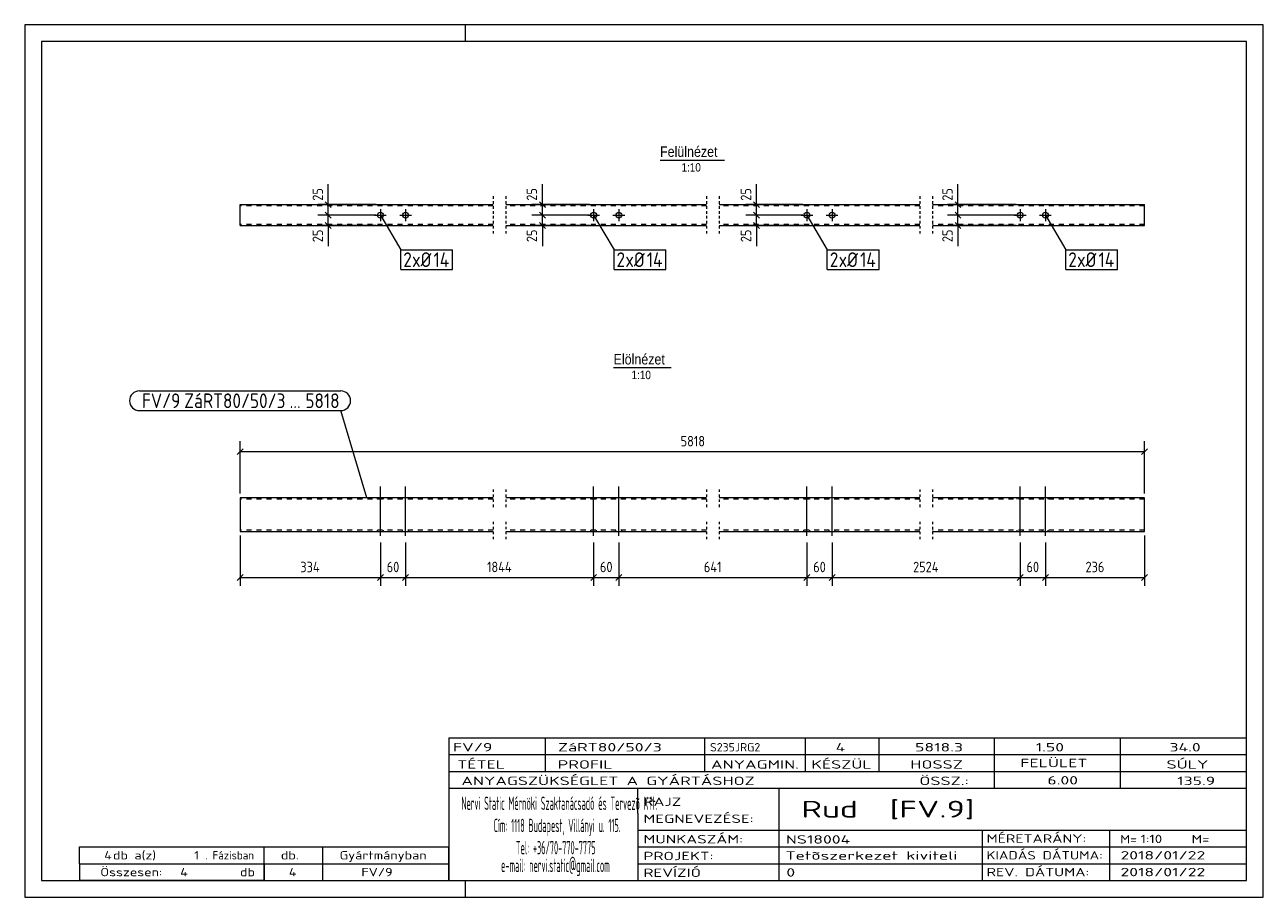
# Model space of a CAD drawing. Header units: millimetres. Extents: x 1 to 296, y 1 to 209.
import ezdxf

# ---------------------------------------------------------------- set-up
doc = ezdxf.new("R2010")
doc.units = ezdxf.units.MM
doc.header["$LTSCALE"] = 0.6
for name, pattern in [('XKITLINE00', [0]), ('XKITLINE01', [4, 1, -1, 1, -1]), ('XKITLINE02', [4, 2, -2])]:
    doc.linetypes.add(name, pattern=pattern)
for name, color, linetype, lineweight in [('Bolt', 7, 'Continuous', 0), ('BoltMark', 3, 'Continuous', 0), ('DrawingSheet', 5, 'Continuous', 0), ('OtherObjectType', 1, 'Continuous', 0), ('Part', 2, 'Continuous', 0), ('PartMark', 3, 'Continuous', 0), ('Z-DIMENSIONS', 1, 'Continuous', 0)]:
    doc.layers.add(name, color=color, linetype=linetype, lineweight=lineweight)
doc.styles.add('ARIAL', font='ARIAL.TTF')
doc.styles.add('ISOCPEUR', font='ISOCPEUR.TTF')

msp = doc.modelspace()

# ---------------------------------------------------------------- linework, layer by layer
at = {"layer": 'Bolt', "color": 3, "linetype": 'XKITLINE00', "lineweight": 0}
for p, q in [((84.31, 163.61), (87.11, 163.61)), ((85.71, 165.01), (85.71, 162.21)), ((90.31, 163.61), (93.11, 163.61)), ((91.71, 165.01), (91.71, 162.21)), ((135.11, 163.61), (137.91, 163.61)), ((136.51, 165.01), (136.51, 162.21)), ((141.11, 163.61), (143.91, 163.61)), ((142.51, 165.01), (142.51, 162.21)), ((185.91, 163.61), (188.71, 163.61)), ((187.31, 165.01), (187.31, 162.21)), ((191.91, 163.61), (194.71, 163.61)), ((193.31, 165.01), (193.31, 162.21)), ((236.71, 163.61), (239.51, 163.61)), ((238.11, 165.01), (238.11, 162.21)), ((242.71, 163.61), (245.51, 163.61)), ((244.11, 165.01), (244.11, 162.21)), ((85.71, 87.18), (85.71, 98.93)), ((91.71, 87.18), (91.71, 98.93)), ((136.51, 87.18), (136.51, 98.93)), ((142.51, 87.18), (142.51, 98.93)), ((187.31, 87.18), (187.31, 98.93)), ((193.31, 87.18), (193.31, 98.93)), ((238.11, 87.18), (238.11, 98.93)), ((244.11, 87.18), (244.11, 98.93)), ((85.01, 95.93), (85.01, 96.23)), ((86.41, 95.93), (86.41, 96.23)), ((91.01, 95.93), (91.01, 96.23)), ((92.41, 95.93), (92.41, 96.23)), ((135.81, 95.93), (135.81, 96.23)), ((137.21, 95.93), (137.21, 96.23)), ((141.81, 95.93), (141.81, 96.23)), ((143.21, 95.93), (143.21, 96.23)), ((186.61, 95.93), (186.61, 96.23)), ((188.01, 95.93), (188.01, 96.23)), ((192.61, 95.93), (192.61, 96.23)), ((194.01, 95.93), (194.01, 96.23)), ((237.41, 95.93), (237.41, 96.23)), ((238.81, 95.93), (238.81, 96.23)), ((243.41, 95.93), (243.41, 96.23)), ((244.81, 95.93), (244.81, 96.23)), ((85.01, 88.23), (85.01, 88.53)), ((86.41, 88.23), (86.41, 88.53)), ((91.01, 88.23), (91.01, 88.53)), ((92.41, 88.23), (92.41, 88.53)), ((135.81, 88.23), (135.81, 88.53)), ((137.21, 88.23), (137.21, 88.53)), ((141.81, 88.23), (141.81, 88.53)), ((143.21, 88.23), (143.21, 88.53)), ((186.61, 88.23), (186.61, 88.53)), ((188.01, 88.23), (188.01, 88.53)), ((192.61, 88.23), (192.61, 88.53)), ((194.01, 88.23), (194.01, 88.53)), ((237.41, 88.23), (237.41, 88.53)), ((238.81, 88.23), (238.81, 88.53)), ((243.41, 88.23), (243.41, 88.53)), ((244.81, 88.23), (244.81, 88.53))]:
    msp.add_line(p, q, dxfattribs=at)
for centre in [(85.71, 163.61), (91.71, 163.61), (136.51, 163.61), (142.51, 163.61), (187.31, 163.61), (193.31, 163.61), (238.11, 163.61), (244.11, 163.61)]:
    msp.add_circle(centre, 0.7, dxfattribs=at)
at = {"layer": 'BoltMark', "color": 7, "linetype": 'XKITLINE00', "lineweight": 0}
for p, q in [((85.71, 163.61), (90.56, 155.34)), ((136.51, 163.61), (141.36, 155.34)), ((187.31, 163.61), (192.16, 155.34)), ((244.11, 163.61), (248.96, 155.34)), ((90.56, 155.34), (102.88, 155.34)), ((90.56, 150.64), (90.56, 155.34)), ((102.88, 150.64), (102.88, 155.34)), ((141.36, 155.34), (153.68, 155.34)), ((141.36, 150.64), (141.36, 155.34)), ((153.68, 150.64), (153.68, 155.34)), ((192.16, 155.34), (204.48, 155.34)), ((192.16, 150.64), (192.16, 155.34)), ((204.48, 150.64), (204.48, 155.34)), ((248.96, 155.34), (261.28, 155.34)), ((248.96, 150.64), (248.96, 155.34)), ((261.28, 150.64), (261.28, 155.34)), ((90.56, 150.64), (102.88, 150.64)), ((141.36, 150.64), (153.68, 150.64)), ((192.16, 150.64), (204.48, 150.64)), ((248.96, 150.64), (261.28, 150.64))]:
    msp.add_line(p, q, dxfattribs=at)
at = {"layer": 'DrawingSheet', "color": 2, "linetype": 'XKITLINE00', "lineweight": 0}
for p, q in [((296, 209), (1, 209)), ((1, 209), (1, 1)), ((106, 205), (106, 209)), ((296, 1), (296, 209)), ((106, 1), (106, 5)), ((1, 1), (296, 1))]:
    msp.add_line(p, q, dxfattribs=at)
at = {"layer": 'DrawingSheet', "color": 3, "linetype": 'XKITLINE00', "lineweight": 0}
for p, q in [((292, 205), (5, 205)), ((5, 205), (5, 5)), ((292, 5), (292, 205)), ((5, 5), (292, 5))]:
    msp.add_line(p, q, dxfattribs=at)
at = {"layer": 'OtherObjectType', "color": 6, "linetype": 'XKITLINE00', "lineweight": 0}
for p, q in [((152.32, 176.75), (167.7, 176.75)), ((141.26, 127.26), (154.98, 127.26))]:
    msp.add_line(p, q, dxfattribs=at)
at = {"layer": 'OtherObjectType', "color": 7, "linetype": 'XKITLINE00', "lineweight": 0}
for p, q in [((102, 39), (292, 39)), ((102, 39), (102, 35)), ((102, 39), (292, 39)), ((125, 35), (125, 39)), ((163, 35), (163, 39)), ((187, 35), (187, 39)), ((204.5, 35), (204.5, 39)), ((232, 35), (232, 39)), ((262, 35), (262, 39)), ((292, 35), (292, 39)), ((102, 35), (292, 35)), ((102, 35), (102, 5)), ((102, 35), (292, 35)), ((125, 31), (125, 35)), ((163, 31), (163, 35)), ((187, 31), (187, 35)), ((204.5, 31), (204.5, 35)), ((232, 31), (232, 35)), ((262, 31), (262, 35)), ((292, 31), (292, 35)), ((102, 31), (292, 31)), ((232, 27), (232, 31)), ((262, 27), (262, 31)), ((292, 27), (292, 31)), ((102, 27), (292, 27)), ((147, 21), (147, 27)), ((180.7, 17), (180.7, 27)), ((292, 21), (292, 27)), ((147, 21), (147, 5)), ((292, 17), (292, 21)), ((147, 17), (292, 17)), ((180.7, 5), (180.7, 17)), ((229.16, 13), (229.16, 17)), ((259.5, 5), (259.5, 17)), ((292, 13), (292, 17)), ((14, 9), (14, 13)), ((14, 13), (58, 13)), ((14, 13), (58, 13)), ((58, 9), (58, 13)), ((58, 13), (102, 13)), ((58, 9), (58, 13)), ((72, 9), (72, 13)), ((102, 9), (102, 13)), ((147, 13), (292, 13)), ((229.16, 5), (229.16, 13)), ((292, 9), (292, 13)), ((14, 9), (58, 9)), ((14, 9), (14, 5)), ((14, 9), (58, 9)), ((58, 9), (58, 5)), ((58, 9), (102, 9)), ((58, 5), (58, 9)), ((72, 5), (72, 9)), ((102, 5), (102, 9)), ((147, 9), (292, 9)), ((292, 5), (292, 9)), ((58, 5), (14, 5)), ((58, 5), (102, 5)), ((102, 5), (292, 5)), ((139.5, 5), (292, 5))]:
    msp.add_line(p, q, dxfattribs=at)
at = {"layer": 'Part', "color": 2, "linetype": 'XKITLINE00', "lineweight": 0}
for p, q in [((52.29, 161.12), (52.29, 166.12)), ((52.29, 166.12), (112.61, 166.12)), ((115.61, 166.12), (163.41, 166.12)), ((166.41, 166.12), (214.21, 166.12)), ((217.21, 166.12), (267.74, 166.12)), ((267.74, 161.12), (267.74, 166.12)), ((52.29, 161.12), (112.61, 161.12)), ((115.61, 161.12), (163.41, 161.12)), ((166.41, 161.12), (214.21, 161.12)), ((217.21, 161.12), (267.74, 161.12)), ((52.29, 96.23), (52.29, 88.23)), ((112.61, 96.23), (52.29, 96.23)), ((163.41, 96.23), (115.61, 96.23)), ((214.21, 96.23), (166.41, 96.23)), ((267.74, 96.23), (217.21, 96.23)), ((267.74, 88.23), (267.74, 96.23)), ((52.29, 88.23), (112.61, 88.23)), ((115.61, 88.23), (163.41, 88.23)), ((166.41, 88.23), (214.21, 88.23)), ((217.21, 88.23), (267.74, 88.23))]:
    msp.add_line(p, q, dxfattribs=at)
at = {"layer": 'Part', "color": 7, "linetype": 'XKITLINE02', "lineweight": 0}
for p, q in [((112.61, 165.82), (52.29, 165.82)), ((163.41, 165.82), (115.61, 165.82)), ((214.21, 165.82), (166.41, 165.82)), ((267.74, 165.82), (217.21, 165.82)), ((112.61, 161.42), (52.29, 161.42)), ((163.41, 161.42), (115.61, 161.42)), ((214.21, 161.42), (166.41, 161.42)), ((267.74, 161.42), (217.21, 161.42)), ((112.61, 95.93), (52.29, 95.93)), ((163.41, 95.93), (115.61, 95.93)), ((214.21, 95.93), (166.41, 95.93)), ((267.74, 95.93), (217.21, 95.93)), ((112.61, 88.53), (52.29, 88.53)), ((163.41, 88.53), (115.61, 88.53)), ((214.21, 88.53), (166.41, 88.53)), ((267.74, 88.53), (217.21, 88.53))]:
    msp.add_line(p, q, dxfattribs=at)
at = {"layer": 'Part', "color": 2, "linetype": 'XKITLINE01', "lineweight": 0}
for p, q in [((112.61, 168.12), (112.61, 163.82)), ((115.61, 168.12), (115.61, 163.82)), ((163.41, 168.12), (163.41, 163.82)), ((166.41, 168.12), (166.41, 163.82)), ((214.21, 168.12), (214.21, 163.82)), ((217.21, 168.12), (217.21, 163.82)), ((112.61, 163.42), (112.61, 159.12)), ((115.61, 163.42), (115.61, 159.12)), ((163.41, 163.42), (163.41, 159.12)), ((166.41, 163.42), (166.41, 159.12)), ((214.21, 163.42), (214.21, 159.12)), ((217.21, 163.42), (217.21, 159.12)), ((112.61, 98.23), (112.61, 93.93)), ((115.61, 98.23), (115.61, 93.93)), ((163.41, 98.23), (163.41, 93.93)), ((166.41, 98.23), (166.41, 93.93)), ((214.21, 98.23), (214.21, 93.93)), ((217.21, 98.23), (217.21, 93.93)), ((112.61, 90.53), (112.61, 86.22)), ((115.61, 90.53), (115.61, 86.22)), ((163.41, 90.53), (163.41, 86.22)), ((166.41, 90.53), (166.41, 86.22)), ((214.21, 90.53), (214.21, 86.22)), ((217.21, 90.53), (217.21, 86.22))]:
    msp.add_line(p, q, dxfattribs=at)
at = {"layer": 'PartMark', "color": 7, "linetype": 'XKITLINE00', "lineweight": 0}
for p, q in [((28.3, 121.71), (76.26, 121.71)), ((28.3, 117.01), (76.26, 117.01)), ((82.47, 96.18), (76.26, 117.01))]:
    msp.add_line(p, q, dxfattribs=at)
for centre, start, end in [((28.3, 119.36), 90, 270), ((76.26, 119.36), 270, 90)]:
    msp.add_arc(centre, 2.35, start, end, dxfattribs=at)
at = {"layer": 'Z-DIMENSIONS', "color": 7, "linetype": 'XKITLINE00', "lineweight": 0}
for p, q in [((73.29, 166.12), (73.29, 171)), ((73.29, 166.12), (73.29, 171)), ((124.29, 166.12), (124.29, 171)), ((124.29, 166.12), (124.29, 171)), ((175.29, 166.12), (175.29, 171)), ((175.29, 166.12), (175.29, 171)), ((223.29, 166.12), (223.29, 171)), ((223.29, 166.12), (223.29, 171)), ((84.71, 166.12), (70.79, 166.12)), ((72.58, 166.82), (74, 165.41)), ((73.29, 163.61), (73.29, 166.12)), ((135.51, 166.12), (121.79, 166.12)), ((123.58, 166.82), (125, 165.41)), ((124.29, 163.61), (124.29, 166.12)), ((186.31, 166.12), (172.79, 166.12)), ((174.58, 166.82), (176, 165.41)), ((175.29, 163.61), (175.29, 166.12)), ((237.11, 166.12), (220.79, 166.12)), ((222.58, 166.82), (224, 165.41)), ((223.29, 163.61), (223.29, 166.12)), ((84.71, 163.61), (70.79, 163.61)), ((84.71, 163.61), (70.79, 163.61)), ((72.58, 164.32), (74, 162.9)), ((72.58, 164.32), (74, 162.9)), ((73.29, 161.12), (73.29, 163.61)), ((135.51, 163.61), (121.79, 163.61)), ((135.51, 163.61), (121.79, 163.61)), ((123.58, 164.32), (125, 162.9)), ((123.58, 164.32), (125, 162.9)), ((124.29, 161.12), (124.29, 163.61)), ((186.31, 163.61), (172.79, 163.61)), ((186.31, 163.61), (172.79, 163.61)), ((174.58, 164.32), (176, 162.9)), ((174.58, 164.32), (176, 162.9)), ((175.29, 161.12), (175.29, 163.61)), ((237.11, 163.61), (220.79, 163.61)), ((237.11, 163.61), (220.79, 163.61)), ((222.58, 164.32), (224, 162.9)), ((222.58, 164.32), (224, 162.9)), ((223.29, 161.12), (223.29, 163.61)), ((84.71, 161.12), (70.79, 161.12)), ((72.58, 161.82), (74, 160.41)), ((73.29, 161.12), (73.29, 156.23)), ((73.29, 161.12), (73.29, 156.23)), ((135.51, 161.12), (121.79, 161.12)), ((123.58, 161.82), (125, 160.41)), ((124.29, 161.12), (124.29, 156.23)), ((124.29, 161.12), (124.29, 156.23)), ((186.31, 161.12), (172.79, 161.12)), ((174.58, 161.82), (176, 160.41)), ((175.29, 161.12), (175.29, 156.23)), ((175.29, 161.12), (175.29, 156.23)), ((237.11, 161.12), (220.79, 161.12)), ((222.58, 161.82), (224, 160.41)), ((223.29, 161.12), (223.29, 156.23)), ((223.29, 161.12), (223.29, 156.23)), ((52.29, 97.23), (52.29, 109.73)), ((267.74, 97.23), (267.74, 109.73)), ((53, 107.93), (51.58, 106.52)), ((52.29, 107.23), (267.74, 107.23)), ((268.44, 107.93), (267.03, 106.52)), ((52.29, 87.23), (52.29, 75.23)), ((85.71, 85.57), (85.71, 75.23)), ((85.71, 85.57), (85.71, 75.23)), ((91.71, 85.57), (91.71, 75.23)), ((91.71, 85.57), (91.71, 75.23)), ((136.51, 85.57), (136.51, 75.23)), ((136.51, 85.57), (136.51, 75.23)), ((142.51, 85.57), (142.51, 75.23)), ((142.51, 85.57), (142.51, 75.23)), ((187.31, 85.57), (187.31, 75.23)), ((187.31, 85.57), (187.31, 75.23)), ((193.31, 85.57), (193.31, 75.23)), ((193.31, 85.57), (193.31, 75.23)), ((238.11, 85.57), (238.11, 75.23)), ((238.11, 85.57), (238.11, 75.23)), ((244.11, 85.57), (244.11, 75.23)), ((244.11, 85.57), (244.11, 75.23)), ((267.74, 87.23), (267.74, 75.23)), ((53, 77.93), (51.58, 76.52)), ((52.29, 77.23), (85.71, 77.23)), ((86.42, 77.93), (85, 76.52)), ((86.42, 77.93), (85, 76.52)), ((85.71, 77.23), (91.71, 77.23)), ((92.42, 77.93), (91, 76.52)), ((92.42, 77.93), (91, 76.52)), ((91.71, 77.23), (136.51, 77.23)), ((137.22, 77.93), (135.8, 76.52)), ((137.22, 77.93), (135.8, 76.52)), ((136.51, 77.23), (142.51, 77.23)), ((143.22, 77.93), (141.8, 76.52)), ((143.22, 77.93), (141.8, 76.52)), ((142.51, 77.23), (187.31, 77.23)), ((188.02, 77.93), (186.6, 76.52)), ((188.02, 77.93), (186.6, 76.52)), ((187.31, 77.23), (193.31, 77.23)), ((194.02, 77.93), (192.6, 76.52)), ((194.02, 77.93), (192.6, 76.52)), ((193.31, 77.23), (238.11, 77.23)), ((238.82, 77.93), (237.4, 76.52)), ((238.82, 77.93), (237.4, 76.52)), ((238.11, 77.23), (244.11, 77.23)), ((244.82, 77.93), (243.4, 76.52)), ((244.82, 77.93), (243.4, 76.52)), ((244.11, 77.23), (267.74, 77.23)), ((268.44, 77.93), (267.03, 76.52))]:
    msp.add_line(p, q, dxfattribs=at)
at = {"layer": 'Z-DIMENSIONS', "color": 3}
for p in [(73.29, 166.12), (124.29, 166.12), (175.29, 166.12), (223.29, 166.12), (73.29, 163.61), (73.29, 163.61), (124.29, 163.61), (124.29, 163.61), (175.29, 163.61), (175.29, 163.61), (223.29, 163.61), (223.29, 163.61), (73.29, 161.12), (124.29, 161.12), (175.29, 161.12), (223.29, 161.12), (52.29, 107.23), (267.74, 107.23), (52.29, 77.23), (85.71, 77.23), (85.71, 77.23), (91.71, 77.23), (91.71, 77.23), (136.51, 77.23), (136.51, 77.23), (142.51, 77.23), (142.51, 77.23), (187.31, 77.23), (187.31, 77.23), (193.31, 77.23), (193.31, 77.23), (238.11, 77.23), (238.11, 77.23), (244.11, 77.23), (244.11, 77.23), (267.74, 77.23)]:
    msp.add_point(p, dxfattribs=at)

# ---------------------------------------------------------------- texts
at = {"layer": 'BoltMark', "color": 3, "style": 'ISOCPEUR', "width": 0.85}
for s, p in [('2', (91.16, 151.24)), ('xØ', (93.26, 151.24)), ('14', (98.37, 151.24)), ('2', (141.96, 151.24)), ('xØ', (144.06, 151.24)), ('14', (149.17, 151.24)), ('2', (192.76, 151.24)), ('xØ', (194.86, 151.24)), ('14', (199.97, 151.24)), ('2', (249.56, 151.24)), ('xØ', (251.66, 151.24)), ('14', (256.77, 151.24))]:
    msp.add_text(s, height=3.5, dxfattribs=at).set_placement(p)
at = {"layer": 'OtherObjectType', "color": 6, "style": 'ARIAL', "width": 0.85}
for s, height, p in [('Felülnézet', 2.5, (152.32, 177.5)), ('1:10', 2, (157.42, 174)), ('Elölnézet', 2.5, (141.26, 128.01)), ('1:10', 2, (145.52, 124.51))]:
    msp.add_text(s, height=height, dxfattribs=at).set_placement(p)
at = {"layer": 'OtherObjectType', "color": 7, "style": 'ISOCPEUR'}
for s, height, width, p in [('FV/9', 2, 1.525501, (103, 35.76)), ('ZáRT80/50/3', 2, 1.525501, (128, 35.76)), ('S235JRG2', 2, 1.02, (164.22, 35.76)), ('4', 2, 1.525501, (194.16, 35.76)), ('5818.3', 2, 1.525501, (213.08, 35.76)), ('1.50', 2, 1.525501, (241.81, 35.76)), ('34.0', 2, 1.525501, (273.67, 35.76)), ('TÉTEL', 2, 1.525501, (104, 31.66)), ('PROFIL', 2, 1.525501, (127.96, 31.66)), ('ANYAGMIN.', 2, 1.525501, (164.47, 31.66)), ('KÉSZÜL', 2, 1.525501, (188.37, 31.66)), ('HOSSZ', 2, 1.525501, (211.96, 31.66)), ('FELÜLET', 2, 1.525501, (238.13, 32)), ('SÚLY', 2, 1.525501, (272.96, 31.66)), ('ANYAGSZÜKSÉGLET A GYÁRTÁSHOZ', 2, 1.525501, (105, 27.75)), ('ÖSSZ.:', 2, 1.525501, (214.1, 27.75)), ('6.00', 2, 1.525501, (244.59, 27.88)), ('135.9', 2, 1.525501, (275.52, 27.75)), ('Nervi Static Mérnöki\xa0Szaktanácsadó\xa0és\xa0Tervezõ Kft.', 3.1765, 0.403093, (105, 21.82)), ('RAJZ', 2, 1.445, (148.38, 22.78)), ('Rud  [FV.9]', 4, 1.474651, (186, 20)), ('MEGNEVEZÉSE:', 2, 1.445, (148.38, 18.72)), ('Cím:\xa01118 Budapest, Villányi u. 115.', 3.1765, 0.403093, (112.69, 16.53)), ('MUNKASZÁM:', 2, 1.445, (148.38, 13.84)), ('NS18004', 2, 1.525501, (182.28, 13.78)), ('MÉRETARÁNY:', 2, 1.36, (230.1, 14)), ('M=', 2, 1.211571, (261.91, 13.84)), ('1:10', 2, 1.275, (266.79, 13.9)), ('M=', 2, 1.275, (278.95, 13.87)), ('4', 2, 1.211571, (19.9, 10)), ('db a(z)', 2, 1.211571, (22, 10)), ('1', 2, 1.211571, (41.35, 10)), ('. Fázisban', 2, 0.935, (44, 10)), ('db.', 2, 1.211571, (62, 10)), ('Gyártmányban', 2, 1.211571, (76, 10)), ('Tel:\xa0+36/70-770-7775', 3.1765, 0.403093, (117.97, 11.24)), ('PROJEKT:', 2, 1.445, (148.38, 9.84)), ('Tetõszerkezet kiviteli ', 2, 1.525501, (182.2, 9.94)), ('KIADÁS DÁTUMA:', 2, 1.275, (230.1, 10)), ('2018/01/22', 2, 1.525501, (262, 10)), ('e-mail:\xa0nervi.static@gmail.com', 3.1765, 0.403093, (114.45, 7)), ('Összesen:            db', 2, 1.211571, (19, 6)), ('4', 2, 1.211571, (38.02, 6)), ('4', 2, 1.211571, (63.9, 6)), ('FV/9', 2, 1.211571, (81.18, 6)), ('REVÍZIÓ', 2, 1.445, (148.38, 5.84)), ('0', 2, 1.525501, (182.41, 5.92)), ('REV. DÁTUMA:', 2, 1.36, (230.1, 6)), ('2018/01/22', 2, 1.525501, (262, 6))]:
    msp.add_text(s, height=height, dxfattribs=dict(at, width=width)).set_placement(p)
at = {"layer": 'PartMark', "color": 3, "style": 'ISOCPEUR', "width": 0.85}
for s, p in [('FV/9', (28.9, 117.61)), ('ZáRT80/50/3', (38.97, 117.61)), ('5818', (67.84, 117.61)), ('...', (64.09, 117.61))]:
    msp.add_text(s, height=3.5, dxfattribs=at).set_placement(p)
at = {"layer": 'Z-DIMENSIONS', "color": 3, "style": 'ISOCPEUR', "width": 0.85}
for p in [(72.04, 167.05), (123.04, 167.05), (174.04, 167.05), (222.04, 167.05), (72.04, 157.17), (123.04, 157.17), (174.04, 157.17), (222.04, 157.17)]:
    msp.add_text('25', height=2.5, rotation=90.0002, dxfattribs=at).set_placement(p)
for s, p in [('5818', (157.22, 108.48)), ('334', (66.64, 78.48)), ('60', (87.21, 78.48)), ('1844', (111.1, 78.48)), ('60', (138.01, 78.48)), ('641', (162.76, 78.48)), ('60', (188.81, 78.48)), ('2524', (212.6, 78.48)), ('60', (239.61, 78.48)), ('236', (253.67, 78.48))]:
    msp.add_text(s, height=2.5, dxfattribs=at).set_placement(p)

doc.saveas('drawing.dxf')
